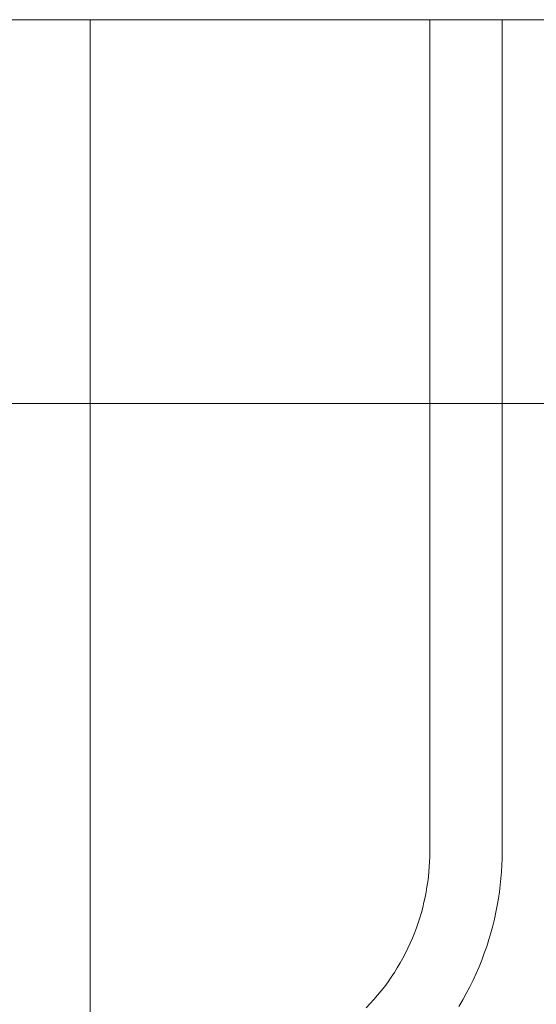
# Model space of a CAD drawing. Header units: millimetres. Extents: x 102382 to 164490, y 45733 to 103316.
# Tile 47 of 183: x 134975 to 135163, y 54531 to 54890. Entities that reach past the tile are written whole.
import ezdxf

# ---------------------------------------------------------------- set-up
doc = ezdxf.new("R2010")
doc.units = ezdxf.units.MM
for name, color, linetype, lineweight, true_color in [('_SA-PORAND', 7, 'Continuous', 9, 0x5b5b5b), ('_SA-PORAND_hatch', 254, 'Continuous', 9, 0xbebebe), ('_SA-SANTEHN', 7, 'Continuous', 0, 0x4c5f99)]:
    doc.layers.add(name, color=color, linetype=linetype, lineweight=lineweight, true_color=true_color)

msp = doc.modelspace()

# ---------------------------------------------------------------- hatches: boundary and pattern name
at = {"layer": '_SA-PORAND_hatch', "true_color": 0xb7c7cc}
h = msp.add_hatch(dxfattribs=at)
h.set_pattern_fill('Grid', color=9, scale=1000, style=0, pattern_type=2)
h.set_pattern_definition([(0, (0, 0), (0, 250), []), (90, (0, 0), (-250, 2e-14), [])])
h.paths.add_polyline_path([(134390, 53890), (135330.63, 53890), (135330.63, 54890), (134390, 54890)], flags=0)

# ---------------------------------------------------------------- linework, layer by layer
at = {"layer": '_SA-PORAND'}
msp.add_lwpolyline([(134390, 53890), (135330.63, 53890), (135330.63, 54890), (134390, 54890)], close=True, dxfattribs=at)
at = {"layer": '_SA-SANTEHN', "lineweight": 13}
for points in [[(135134.57, 54530.55), (135135.96, 54532.89), (135137.28, 54535.26), (135138.53, 54537.65), (135139.73, 54540.06), (135140.85, 54542.5), (135141.91, 54544.94), (135142.91, 54547.41), (135143.84, 54549.88), (135144.71, 54552.37), (135145.51, 54554.86), (135146.24, 54557.35), (135146.92, 54559.85), (135147.53, 54562.35), (135148.07, 54564.84), (135148.55, 54567.33), (135148.98, 54569.81), (135149.34, 54572.28), (135149.64, 54574.74), (135149.89, 54577.18), (135150.08, 54579.61), (135150.21, 54582.03), (135150.29, 54584.42), (135150.32, 54586.8), (135150.32, 54890), (134570.32, 54890)], [(135100.79, 54530.05), (135102.22, 54531.54), (135103.61, 54533.06), (135104.96, 54534.62), (135106.26, 54536.21), (135107.53, 54537.84), (135108.75, 54539.49), (135109.93, 54541.17), (135111.06, 54542.88), (135112.14, 54544.61), (135113.18, 54546.37), (135114.17, 54548.14), (135115.12, 54549.94), (135116.01, 54551.75), (135116.86, 54553.57), (135117.65, 54555.41), (135118.4, 54557.26), (135119.1, 54559.11), (135119.75, 54560.98), (135120.35, 54562.84), (135120.9, 54564.72), (135121.4, 54566.59), (135121.86, 54568.46), (135122.27, 54570.33), (135122.63, 54572.19), (135122.95, 54574.06), (135123.22, 54575.91), (135123.45, 54577.75), (135123.63, 54579.59), (135123.77, 54581.41), (135123.87, 54583.22), (135123.93, 54585.02), (135123.95, 54586.8), (135123.95, 54890), (134596.68, 54890)]]:
    msp.add_lwpolyline(points, dxfattribs=at)

doc.saveas('drawing.dxf')
